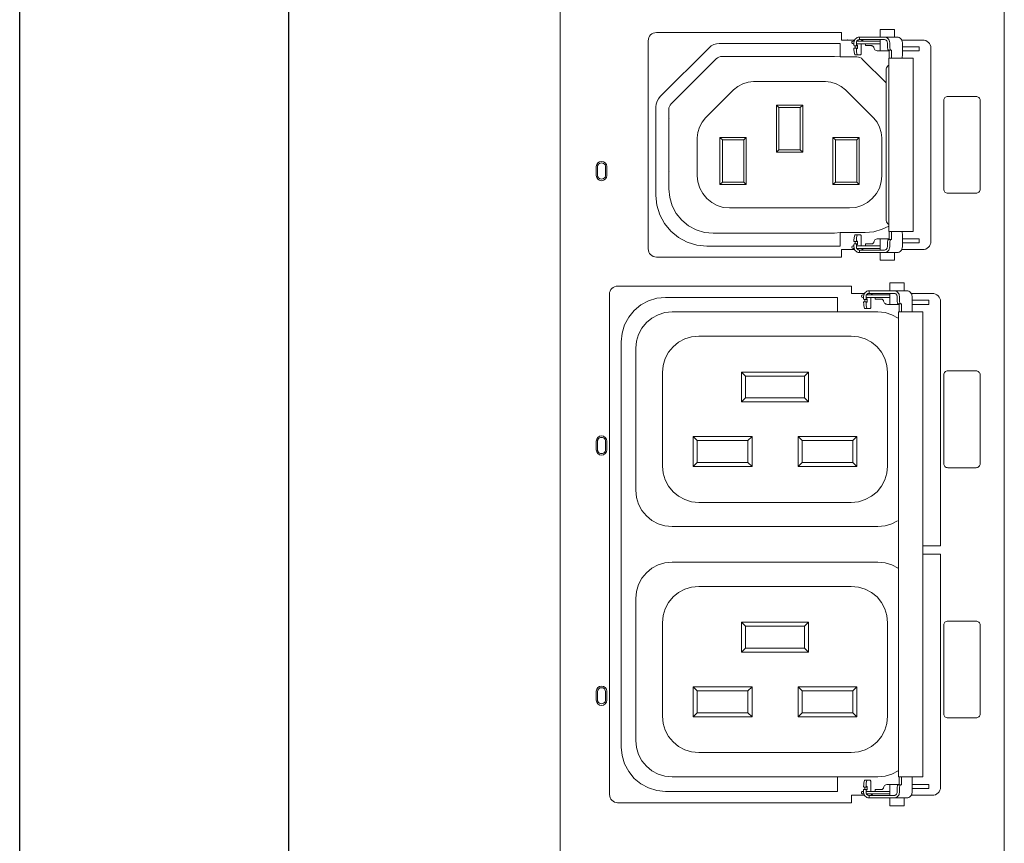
# Model space of a CAD drawing. Header units: millimetres. Extents: x 94562 to 148980, y -25377 to 3008.
# Tile 14 of 140: x 98778 to 98900, y -21930 to -21828. Entities that reach past the tile are written whole.
import ezdxf

# ---------------------------------------------------------------- set-up
doc = ezdxf.new("R2010")
doc.units = ezdxf.units.MM
doc.layers.add('tt_symbole', color=40, linetype='Continuous')

# ---------------------------------------------------------------- blocks, each defined once
blk = doc.blocks.new('IT_szafa_stojąca_42U')
for p, q in [((286.075, 1605.477), (286.075, 1801.057)), ((289.409, 1608.811), (289.409, 1797.723))]:
    blk.add_line(p, q)
blk = doc.blocks.new('PDU_(18)C13_(6)C19')
at = {"layer": 'tt_symbole', "lineweight": 5}
for p, q in [((0, 6.864), (0, 13.05297)), ((0.39369, 13.05297), (0.39369, 6.88261)), ((0.26331, 7.66513), (0.26297, 7.66472)), ((0.26371, 7.66547), (0.26331, 7.66513)), ((0.26417, 7.66573), (0.26371, 7.66547)), ((0.26467, 7.66588), (0.26417, 7.66573)), ((0.26518, 7.66592), (0.26467, 7.66588)), ((0.26524, 7.66592), (0.26518, 7.66592)), ((0.26529, 7.66592), (0.26524, 7.66592)), ((0.26535, 7.66592), (0.26529, 7.66592)), ((0.26543, 7.66592), (0.26535, 7.66592)), ((0.2655, 7.66592), (0.26543, 7.66592)), ((0.26558, 7.66592), (0.2655, 7.66592)), ((0.26567, 7.66592), (0.26558, 7.66592)), ((0.26576, 7.66592), (0.26567, 7.66592)), ((0.27776, 7.66592), (0.26576, 7.66592)), ((0.27826, 7.66592), (0.27776, 7.66592)), ((0.27888, 7.66592), (0.27826, 7.66592)), ((0.27958, 7.66592), (0.27888, 7.66592)), ((0.2804, 7.66592), (0.27958, 7.66592)), ((0.28131, 7.66592), (0.2804, 7.66592)), ((0.28228, 7.66592), (0.28131, 7.66592)), ((0.28332, 7.66592), (0.28228, 7.66592)), ((0.2844, 7.66592), (0.28332, 7.66592)), ((0.28743, 7.66592), (0.2844, 7.66592)), ((0.28793, 7.66588), (0.28743, 7.66592)), ((0.28842, 7.66573), (0.28793, 7.66588)), ((0.28886, 7.66547), (0.28842, 7.66573)), ((0.28926, 7.66513), (0.28886, 7.66547)), ((0.28958, 7.66472), (0.28926, 7.66513)), ((0.30271, 7.6656), (0.32136, 7.6656)), ((0.32276, 7.66547), (0.32136, 7.6656)), ((0.32411, 7.66506), (0.32276, 7.66547)), ((0.32536, 7.6644), (0.32411, 7.66506)), ((0.08858, 7.61541), (0.1319, 7.65873)), ((0.1319, 7.65873), (0.13386, 7.66033)), ((0.13386, 7.66033), (0.13608, 7.66152)), ((0.13608, 7.66152), (0.13849, 7.66224)), ((0.13849, 7.66224), (0.141, 7.66249)), ((0.141, 7.66249), (0.24803, 7.66249)), ((0.2604, 7.66105), (0.26071, 7.66055)), ((0.26071, 7.66055), (0.26286, 7.66055)), ((0.26257, 7.66373), (0.26253, 7.6632)), ((0.26253, 7.6632), (0.26253, 7.66105)), ((0.26253, 7.66235), (0.26483, 7.66235)), ((0.26286, 7.66055), (0.26253, 7.66105)), ((0.26253, 7.65799), (0.26286, 7.65849)), ((0.26272, 7.66424), (0.26257, 7.66373)), ((0.26297, 7.66472), (0.26272, 7.66424)), ((0.26283, 7.65849), (0.26285, 7.65849)), ((0.26286, 7.66055), (0.26285, 7.66055)), ((0.26285, 7.65849), (0.26286, 7.65849)), ((0.2835, 7.66451), (0.26286, 7.66451)), ((0.26326, 7.66092), (0.26286, 7.66055)), ((0.26286, 7.65849), (0.26326, 7.65812)), ((0.26339, 7.66092), (0.26326, 7.66092)), ((0.26326, 7.65812), (0.26339, 7.65812)), ((0.2635, 7.66072), (0.26339, 7.66092)), ((0.26339, 7.65812), (0.2635, 7.65833)), ((0.2636, 7.66033), (0.2635, 7.66072)), ((0.2635, 7.65833), (0.2636, 7.65872)), ((0.26364, 7.6598), (0.2636, 7.66033)), ((0.2636, 7.65872), (0.26364, 7.65924)), ((0.26364, 7.65924), (0.26364, 7.6598)), ((0.26483, 7.66235), (0.2835, 7.66235)), ((0.27588, 7.66059), (0.27631, 7.66055)), ((0.27631, 7.66055), (0.27672, 7.66044)), ((0.27672, 7.66044), (0.2771, 7.66023)), ((0.2771, 7.66023), (0.27743, 7.65997)), ((0.27743, 7.65997), (0.27769, 7.65963)), ((0.27769, 7.65963), (0.2779, 7.65926)), ((0.2779, 7.65926), (0.27803, 7.65885)), ((0.27803, 7.65885), (0.27822, 7.65817)), ((0.27822, 7.65817), (0.27856, 7.65755)), ((0.27856, 7.65755), (0.27901, 7.65701)), ((0.27901, 7.65701), (0.27957, 7.65655)), ((0.27957, 7.65655), (0.28019, 7.65622)), ((0.28019, 7.65622), (0.28088, 7.65601)), ((0.28982, 7.66424), (0.28958, 7.66472)), ((0.28997, 7.66373), (0.28982, 7.66424)), ((0.29001, 7.6632), (0.28997, 7.66373)), ((0.29001, 7.66026), (0.29001, 7.6632)), ((0.29004, 7.65956), (0.29001, 7.66026)), ((0.2901, 7.65888), (0.29004, 7.65956)), ((0.29021, 7.65827), (0.2901, 7.65888)), ((0.29035, 7.65773), (0.29021, 7.65827)), ((0.29051, 7.65728), (0.29035, 7.65773)), ((0.29069, 7.65695), (0.29051, 7.65728)), ((0.2909, 7.65674), (0.29069, 7.65695)), ((0.29113, 7.65667), (0.2909, 7.65674)), ((0.29319, 7.65667), (0.29113, 7.65667)), ((0.32644, 7.66351), (0.32536, 7.6644)), ((0.32735, 7.66242), (0.32644, 7.66351)), ((0.32801, 7.66119), (0.32735, 7.66242)), ((0.32842, 7.65984), (0.32801, 7.66119)), ((0.32856, 7.65845), (0.32842, 7.65984)), ((0.32856, 7.48687), (0.32856, 7.65845)), ((0.28088, 7.65601), (0.2816, 7.65594)), ((0.2816, 7.65594), (0.29175, 7.65594)), ((0.08581, 7.61123), (0.08699, 7.61345)), ((0.08699, 7.61345), (0.08858, 7.61541)), ((0.08482, 7.60631), (0.08507, 7.60881)), ((0.08482, 7.52785), (0.08482, 7.60631)), ((0.08507, 7.60881), (0.08581, 7.61123)), ((0.08568, 7.51906), (0.08482, 7.52785)), ((0.08825, 7.51062), (0.08568, 7.51906)), ((0.0924, 7.50283), (0.08825, 7.51062)), ((0.098, 7.49601), (0.0924, 7.50283)), ((0.10482, 7.49041), (0.098, 7.49601)), ((0.11261, 7.48624), (0.10482, 7.49041)), ((0.29382, 7.48865), (0.29382, 7.4958)), ((0.303, 7.49548), (0.30289, 7.4958)), ((0.30314, 7.49494), (0.303, 7.49548)), ((0.30325, 7.49433), (0.30314, 7.49494)), ((0.30331, 7.49365), (0.30325, 7.49433)), ((0.30333, 7.49295), (0.30331, 7.49365)), ((0.30333, 7.48212), (0.30333, 7.49295)), ((0.12106, 7.48369), (0.11261, 7.48624)), ((0.12986, 7.48283), (0.12106, 7.48369)), ((0.24803, 7.48283), (0.12986, 7.48283)), ((0.2604, 7.48731), (0.2607, 7.48683)), ((0.26072, 7.48477), (0.2604, 7.48427)), ((0.2607, 7.48683), (0.26286, 7.48683)), ((0.26286, 7.48477), (0.26072, 7.48477)), ((0.26287, 7.48683), (0.26253, 7.48731)), ((0.26253, 7.48427), (0.26286, 7.48477)), ((0.26253, 7.48427), (0.26253, 7.48212)), ((0.26253, 7.48212), (0.26257, 7.48158)), ((0.26257, 7.48158), (0.26272, 7.48106)), ((0.26285, 7.48683), (0.26283, 7.48683)), ((0.26286, 7.48683), (0.26285, 7.48683)), ((0.26287, 7.48683), (0.26286, 7.48683)), ((0.26286, 7.48477), (0.26289, 7.48474)), ((0.26326, 7.48719), (0.26287, 7.48683)), ((0.26289, 7.48474), (0.26326, 7.4844)), ((0.26339, 7.4872), (0.26326, 7.48719)), ((0.26326, 7.4844), (0.26339, 7.48438)), ((0.2635, 7.48699), (0.26339, 7.4872)), ((0.26339, 7.48438), (0.2635, 7.48459)), ((0.2636, 7.48659), (0.2635, 7.48699)), ((0.2635, 7.48459), (0.2636, 7.48499)), ((0.26364, 7.48608), (0.2636, 7.48659)), ((0.2636, 7.48499), (0.26364, 7.48551)), ((0.26364, 7.48551), (0.26364, 7.48608)), ((0.27588, 7.48472), (0.27631, 7.48476)), ((0.27631, 7.48476), (0.27672, 7.48488)), ((0.27672, 7.48488), (0.2771, 7.48509)), ((0.2771, 7.48509), (0.27743, 7.48535)), ((0.27743, 7.48535), (0.27769, 7.48569)), ((0.27769, 7.48569), (0.2779, 7.48606)), ((0.2779, 7.48606), (0.27803, 7.48647)), ((0.27803, 7.48647), (0.27822, 7.48715)), ((0.27822, 7.48715), (0.27856, 7.48777)), ((0.27856, 7.48777), (0.27901, 7.48831)), ((0.27901, 7.48831), (0.27957, 7.48876)), ((0.27957, 7.48876), (0.28019, 7.48909)), ((0.28019, 7.48909), (0.28088, 7.4893)), ((0.28088, 7.4893), (0.2816, 7.48937)), ((0.2816, 7.48937), (0.29175, 7.48937)), ((0.28982, 7.48106), (0.28997, 7.48158)), ((0.28997, 7.48158), (0.29001, 7.48212)), ((0.29001, 7.48506), (0.29004, 7.48576)), ((0.29001, 7.48212), (0.29001, 7.48506)), ((0.29004, 7.48576), (0.2901, 7.48642)), ((0.2901, 7.48642), (0.29021, 7.48705)), ((0.29021, 7.48705), (0.29035, 7.48759)), ((0.29035, 7.48759), (0.29051, 7.48803)), ((0.29051, 7.48803), (0.29069, 7.48837)), ((0.29069, 7.48837), (0.2909, 7.48858)), ((0.2909, 7.48858), (0.29113, 7.48865)), ((0.29113, 7.48865), (0.29319, 7.48865)), ((0.29319, 7.48865), (0.29382, 7.48865)), ((0.30324, 7.48116), (0.30333, 7.48212)), ((0.32536, 7.48091), (0.32644, 7.4818)), ((0.32644, 7.4818), (0.32735, 7.4829)), ((0.32735, 7.4829), (0.32801, 7.48413)), ((0.32801, 7.48413), (0.32842, 7.48547)), ((0.32842, 7.48547), (0.32856, 7.48687)), ((0.24949, 7.47316), (0.08521, 7.47316)), ((0.26101, 7.47972), (0.24949, 7.47972)), ((0.24949, 7.47972), (0.24949, 7.47316)), ((0.26272, 7.48106), (0.26297, 7.4806)), ((0.26286, 7.48081), (0.26421, 7.48081)), ((0.26297, 7.4806), (0.26331, 7.48019)), ((0.26331, 7.48019), (0.26371, 7.47984)), ((0.26371, 7.47984), (0.26417, 7.47959)), ((0.26417, 7.47959), (0.26467, 7.47944)), ((0.26421, 7.48081), (0.26483, 7.48081)), ((0.26467, 7.47944), (0.26518, 7.47938)), ((0.26483, 7.48081), (0.2835, 7.48081)), ((0.26518, 7.47938), (0.26524, 7.47938)), ((0.26518, 7.47938), (0.26518, 7.4772)), ((0.26518, 7.4772), (0.27776, 7.4772)), ((0.26524, 7.47938), (0.26529, 7.47938)), ((0.26529, 7.47938), (0.26535, 7.47938)), ((0.26535, 7.47938), (0.26543, 7.47938)), ((0.26543, 7.47938), (0.2655, 7.47938)), ((0.2655, 7.47938), (0.26558, 7.47938)), ((0.26558, 7.47938), (0.26567, 7.47938)), ((0.26567, 7.47938), (0.26576, 7.47938)), ((0.26576, 7.47938), (0.27776, 7.47938)), ((0.27776, 7.47938), (0.27826, 7.47938)), ((0.27776, 7.4772), (0.27826, 7.4772)), ((0.27826, 7.47938), (0.27888, 7.47938)), ((0.27826, 7.4772), (0.27888, 7.4772)), ((0.27888, 7.47938), (0.27958, 7.47938)), ((0.27888, 7.4772), (0.27958, 7.4772)), ((0.27958, 7.47938), (0.2804, 7.47938)), ((0.27958, 7.4772), (0.2804, 7.4772)), ((0.2804, 7.47938), (0.28131, 7.47938)), ((0.2804, 7.4772), (0.28131, 7.4772)), ((0.28131, 7.47938), (0.28228, 7.47938)), ((0.28131, 7.4772), (0.28228, 7.4772)), ((0.28228, 7.47938), (0.28332, 7.47938)), ((0.28228, 7.4772), (0.28332, 7.4772)), ((0.28332, 7.47938), (0.2844, 7.47938)), ((0.28332, 7.4772), (0.2844, 7.4772)), ((0.2844, 7.47938), (0.28743, 7.47938)), ((0.2844, 7.4772), (0.28743, 7.4772)), ((0.28743, 7.47938), (0.28793, 7.47944)), ((0.28743, 7.4772), (0.29867, 7.4772)), ((0.28793, 7.47944), (0.28842, 7.47959)), ((0.28842, 7.47959), (0.28886, 7.47984)), ((0.28886, 7.47984), (0.28926, 7.48019)), ((0.28926, 7.48019), (0.28958, 7.4806)), ((0.28958, 7.4806), (0.28982, 7.48106)), ((0.29867, 7.4772), (0.29957, 7.4773)), ((0.29957, 7.4773), (0.30044, 7.47758)), ((0.30044, 7.47758), (0.30125, 7.47803)), ((0.30125, 7.47803), (0.30196, 7.47865)), ((0.30196, 7.47865), (0.30254, 7.47938)), ((0.30254, 7.47938), (0.30297, 7.48023)), ((0.30297, 7.48023), (0.30324, 7.48116)), ((0.32136, 7.47972), (0.32276, 7.47984)), ((0.32276, 7.47984), (0.32411, 7.48026)), ((0.32411, 7.48026), (0.32536, 7.48091)), ((0.27117, 7.43876), (0.27111, 7.43823)), ((0.27111, 7.43823), (0.27111, 7.43608)), ((0.27132, 7.43927), (0.27117, 7.43876)), ((0.27156, 7.43974), (0.27132, 7.43927)), ((0.29208, 7.43952), (0.27144, 7.43952)), ((0.27189, 7.44016), (0.27156, 7.43974)), ((0.27229, 7.44049), (0.27189, 7.44016)), ((0.27275, 7.44074), (0.27229, 7.44049)), ((0.27325, 7.4409), (0.27275, 7.44074)), ((0.27376, 7.44095), (0.27325, 7.4409)), ((0.31121, 7.44084), (0.31404, 7.44084)), ((0.31404, 7.44084), (0.32994, 7.44084)), ((0.06554, 7.42583), (0.0715, 7.43072)), ((0.0715, 7.43072), (0.07831, 7.43435)), ((0.07831, 7.43435), (0.08568, 7.43658)), ((0.08568, 7.43658), (0.09336, 7.43734)), ((0.09336, 7.43734), (0.24588, 7.43734)), ((0.27139, 7.43562), (0.27111, 7.43608)), ((0.27111, 7.43302), (0.27139, 7.43348)), ((0.2714, 7.4356), (0.27139, 7.43562)), ((0.27139, 7.43348), (0.2714, 7.43349)), ((0.27142, 7.43559), (0.2714, 7.4356)), ((0.2714, 7.43349), (0.27142, 7.43351)), ((0.27142, 7.43558), (0.27142, 7.43559)), ((0.27143, 7.43558), (0.27142, 7.43558)), ((0.27142, 7.43351), (0.27143, 7.43352)), ((0.27144, 7.43558), (0.27143, 7.43558)), ((0.27143, 7.43352), (0.27144, 7.43352)), ((0.27146, 7.43558), (0.27144, 7.43558)), ((0.27144, 7.43352), (0.27146, 7.43352)), ((0.27147, 7.43558), (0.27146, 7.43558)), ((0.27146, 7.43352), (0.27147, 7.43351)), ((0.27149, 7.43559), (0.27147, 7.43558)), ((0.27147, 7.43351), (0.27149, 7.43351)), ((0.27185, 7.43595), (0.27149, 7.43559)), ((0.27149, 7.43351), (0.27185, 7.43315)), ((0.27197, 7.43595), (0.27185, 7.43595)), ((0.27185, 7.43315), (0.27197, 7.43315)), ((0.2721, 7.43574), (0.27197, 7.43595)), ((0.27197, 7.43315), (0.2721, 7.43335)), ((0.27218, 7.43535), (0.2721, 7.43574)), ((0.2721, 7.43335), (0.27218, 7.43374)), ((0.27224, 7.43483), (0.27218, 7.43535)), ((0.27218, 7.43374), (0.27224, 7.43427)), ((0.27224, 7.43427), (0.27224, 7.43483)), ((0.2849, 7.4358), (0.28447, 7.43584)), ((0.28531, 7.43567), (0.2849, 7.4358)), ((0.28569, 7.43547), (0.28531, 7.43567)), ((0.28601, 7.4352), (0.28569, 7.43547)), ((0.28629, 7.43487), (0.28601, 7.4352)), ((0.28649, 7.43449), (0.28629, 7.43487)), ((0.28661, 7.43409), (0.28649, 7.43449)), ((0.28682, 7.43341), (0.28661, 7.43409)), ((0.28715, 7.43278), (0.28682, 7.43341)), ((0.2876, 7.43224), (0.28715, 7.43278)), ((0.28815, 7.4318), (0.2876, 7.43224)), ((0.28878, 7.43145), (0.28815, 7.4318)), ((0.28947, 7.43126), (0.28878, 7.43145)), ((0.29018, 7.43119), (0.28947, 7.43126)), ((0.30033, 7.43119), (0.29018, 7.43119)), ((0.33714, 7.2169), (0.33714, 7.43369)), ((0.06067, 7.41987), (0.06554, 7.42583)), ((0.05479, 7.4057), (0.05703, 7.41308)), ((0.05703, 7.41308), (0.06067, 7.41987)), ((0.05404, 7.39802), (0.05479, 7.4057)), ((0.05404, 7.03865), (0.05404, 7.39802)), ((0.33714, 7.20974), (0.33714, 7.00298)), ((0.05479, 7.03097), (0.05404, 7.03865)), ((0.05703, 7.02359), (0.05479, 7.03097)), ((0.06067, 7.0168), (0.05703, 7.02359)), ((0.06554, 7.01084), (0.06067, 7.0168)), ((0.0715, 7.00595), (0.06554, 7.01084)), ((0.31192, 7.01212), (0.31192, 6.99844)), ((0.07831, 7.00231), (0.0715, 7.00595)), ((0.08568, 7.00008), (0.07831, 7.00231)), ((0.26899, 7.00365), (0.26926, 7.00319)), ((0.26926, 7.00319), (0.26928, 7.00317)), ((0.26928, 7.00317), (0.26929, 7.00316)), ((0.26929, 7.00316), (0.26931, 7.00315)), ((0.26931, 7.00315), (0.26932, 7.00315)), ((0.26932, 7.00315), (0.27144, 7.00315)), ((0.27139, 7.00319), (0.27111, 7.00365)), ((0.2714, 7.00317), (0.27139, 7.00319)), ((0.27142, 7.00316), (0.2714, 7.00317)), ((0.27143, 7.00315), (0.27142, 7.00316)), ((0.27144, 7.00315), (0.27143, 7.00315)), ((0.27146, 7.00315), (0.27144, 7.00315)), ((0.27147, 7.00316), (0.27146, 7.00315)), ((0.27149, 7.00316), (0.27147, 7.00316)), ((0.27185, 7.00352), (0.27149, 7.00316)), ((0.27197, 7.00352), (0.27185, 7.00352)), ((0.2721, 7.00331), (0.27197, 7.00352)), ((0.27218, 7.00292), (0.2721, 7.00331)), ((0.2721, 7.00092), (0.27218, 7.00131)), ((0.27224, 7.0024), (0.27218, 7.00292)), ((0.27218, 7.00131), (0.27224, 7.00184)), ((0.27224, 7.00184), (0.27224, 7.0024)), ((0.28569, 7.0012), (0.28601, 7.00147)), ((0.28601, 7.00147), (0.28629, 7.0018)), ((0.28629, 7.0018), (0.28649, 7.00217)), ((0.28649, 7.00217), (0.28661, 7.00258)), ((0.28661, 7.00258), (0.28682, 7.00326)), ((0.28682, 7.00326), (0.28715, 7.00388)), ((0.28715, 7.00388), (0.2876, 7.00442)), ((0.2876, 7.00442), (0.28815, 7.00487)), ((0.28815, 7.00487), (0.28878, 7.00522)), ((0.28878, 7.00522), (0.28947, 7.00541)), ((0.28947, 7.00541), (0.29018, 7.00548)), ((0.29018, 7.00548), (0.30033, 7.00548)), ((0.29208, 7.00548), (0.29208, 6.99572)), ((0.33701, 7.00158), (0.3366, 7.00024)), ((0.33714, 7.00298), (0.33701, 7.00158)), ((0.09336, 6.99933), (0.08568, 7.00008)), ((0.24588, 6.99933), (0.09336, 6.99933)), ((0.26972, 6.99583), (0.25808, 6.99583)), ((0.25808, 6.99583), (0.25808, 6.98927)), ((0.26899, 6.99844), (0.26899, 7.00059)), ((0.26908, 6.99748), (0.26899, 6.99844)), ((0.26935, 6.99656), (0.26908, 6.99748)), ((0.26979, 6.99572), (0.26935, 6.99656)), ((0.27039, 6.99497), (0.26979, 6.99572)), ((0.27111, 6.99435), (0.27039, 6.99497)), ((0.27111, 7.00059), (0.27139, 7.00105)), ((0.29208, 6.99928), (0.27111, 6.99928)), ((0.27194, 6.99391), (0.27111, 6.99435)), ((0.27139, 7.00105), (0.2714, 7.00106)), ((0.2714, 7.00106), (0.27142, 7.00108)), ((0.27142, 7.00108), (0.27142, 7.00109)), ((0.27142, 7.00109), (0.27143, 7.00109)), ((0.27143, 7.00109), (0.27144, 7.00109)), ((0.27144, 7.00109), (0.27146, 7.00109)), ((0.27144, 6.99715), (0.29208, 6.99715)), ((0.27146, 7.00109), (0.27147, 7.00109)), ((0.27147, 7.00109), (0.27149, 7.00108)), ((0.27149, 7.00108), (0.27185, 7.00072)), ((0.27185, 7.00072), (0.27197, 7.00072)), ((0.27283, 6.99362), (0.27194, 6.99391)), ((0.27197, 7.00072), (0.2721, 7.00092)), ((0.27376, 6.99353), (0.27283, 6.99362)), ((0.27382, 6.99353), (0.27376, 6.99353)), ((0.27388, 6.99353), (0.27382, 6.99353)), ((0.27394, 6.99353), (0.27388, 6.99353)), ((0.27401, 6.99353), (0.27394, 6.99353)), ((0.2741, 6.99353), (0.27401, 6.99353)), ((0.27418, 6.99353), (0.2741, 6.99353)), ((0.27426, 6.99353), (0.27418, 6.99353)), ((0.27436, 6.99353), (0.27426, 6.99353)), ((0.28636, 6.99353), (0.27436, 6.99353)), ((0.28447, 7.00083), (0.2849, 7.00087)), ((0.2849, 7.00087), (0.28531, 7.00099)), ((0.28531, 7.00099), (0.28569, 7.0012)), ((0.28686, 6.99353), (0.28636, 6.99353)), ((0.28746, 6.99353), (0.28686, 6.99353)), ((0.28818, 6.99353), (0.28746, 6.99353)), ((0.28899, 6.99353), (0.28818, 6.99353)), ((0.28989, 6.99353), (0.28899, 6.99353)), ((0.29086, 6.99353), (0.28989, 6.99353)), ((0.2919, 6.99353), (0.29086, 6.99353)), ((0.293, 6.99353), (0.2919, 6.99353)), ((0.29601, 6.99353), (0.293, 6.99353)), ((0.30725, 6.99353), (0.29601, 6.99353)), ((0.30817, 6.99362), (0.30725, 6.99353)), ((0.30904, 6.99391), (0.30817, 6.99362)), ((0.30985, 6.99435), (0.30904, 6.99391)), ((0.31056, 6.99497), (0.30985, 6.99435)), ((0.31114, 6.99572), (0.31056, 6.99497)), ((0.31157, 6.99656), (0.31114, 6.99572)), ((0.31183, 6.99748), (0.31157, 6.99656)), ((0.31192, 6.99844), (0.31183, 6.99748)), ((0.33135, 6.99597), (0.32994, 6.99583)), ((0.33271, 6.99637), (0.33135, 6.99597)), ((0.33394, 6.99702), (0.33271, 6.99637)), ((0.33504, 6.99792), (0.33394, 6.99702)), ((0.33593, 6.99901), (0.33504, 6.99792)), ((0.3366, 7.00024), (0.33593, 6.99901)), ((0.25808, 6.98927), (0.05086, 6.98927))]:
    blk.add_line(p, q, dxfattribs=at)
for points in [[(0.29638, 7.66812), (0.29638, 7.67502), (0.29589, 7.67502), (0.29449, 7.67502), (0.2924, 7.67502), (0.28993, 7.67502), (0.28747, 7.67502), (0.28538, 7.67502), (0.28399, 7.67502), (0.2835, 7.67502), (0.2835, 7.66812)], [(0.25481, 7.66567), (0.25492, 7.66562), (0.25494, 7.6656)], [(0.26518, 7.66812), (0.26425, 7.66802), (0.26335, 7.66774), (0.26253, 7.66728), (0.26179, 7.66667), (0.26121, 7.66594), (0.26076, 7.66508), (0.26049, 7.66416), (0.2604, 7.6632), (0.2604, 7.66105)], [(0.28743, 7.66812), (0.2844, 7.66812), (0.28332, 7.66812), (0.28228, 7.66812), (0.28131, 7.66812), (0.2804, 7.66812), (0.27958, 7.66812), (0.27888, 7.66812), (0.27826, 7.66812), (0.27776, 7.66812), (0.26576, 7.66812), (0.26567, 7.66812), (0.26558, 7.66812), (0.2655, 7.66812), (0.26543, 7.66812), (0.26535, 7.66812), (0.26529, 7.66812), (0.26524, 7.66812), (0.26518, 7.66812), (0.26518, 7.66592)], [(0.26703, 7.66451), (0.26715, 7.66472), (0.26749, 7.66513), (0.26789, 7.66547), (0.26835, 7.66573), (0.26885, 7.66588), (0.26936, 7.66592)], [(0.2835, 7.66592), (0.2835, 7.65594)], [(0.29382, 7.64952), (0.29382, 7.65667), (0.29319, 7.65667), (0.29299, 7.65674), (0.29278, 7.65695), (0.29258, 7.65728), (0.29242, 7.65773), (0.29228, 7.65827), (0.29218, 7.65888), (0.29211, 7.65956), (0.2921, 7.66026), (0.2921, 7.6632), (0.292, 7.66416), (0.29174, 7.66508), (0.29131, 7.66594), (0.29072, 7.66667), (0.29001, 7.66728), (0.28921, 7.66774), (0.28833, 7.66802), (0.28743, 7.66812), (0.29867, 7.66812), (0.29957, 7.66802), (0.30044, 7.66774), (0.30125, 7.66728), (0.30196, 7.66667), (0.30254, 7.66594), (0.30297, 7.66508), (0.30324, 7.66416), (0.30333, 7.6632), (0.30333, 7.65237), (0.30331, 7.65166), (0.30325, 7.65099), (0.30314, 7.65038), (0.303, 7.64984), (0.30289, 7.64952)], [(0.24803, 7.65056), (0.24803, 7.66249)], [(0.26059, 7.66451), (0.26018, 7.66451), (0.25976, 7.66451), (0.25963, 7.66451), (0.25921, 7.66442), (0.25886, 7.66419), (0.25864, 7.66384), (0.25856, 7.66342), (0.25864, 7.66302), (0.25886, 7.66267), (0.25921, 7.66244), (0.25963, 7.66235), (0.25976, 7.66235), (0.26018, 7.66235), (0.2604, 7.66235)], [(0.26286, 7.65849), (0.26071, 7.65849), (0.2604, 7.65799), (0.2604, 7.65773), (0.26042, 7.65669), (0.26049, 7.65567), (0.2606, 7.65476), (0.26075, 7.65394), (0.26093, 7.65327), (0.26114, 7.65277), (0.26136, 7.65247), (0.2616, 7.65237), (0.26374, 7.65237), (0.2635, 7.65247), (0.26326, 7.65277), (0.26306, 7.65327), (0.26288, 7.65394), (0.26272, 7.65476), (0.26261, 7.65567), (0.26254, 7.65669), (0.26253, 7.65773), (0.26253, 7.65799)], [(0.26143, 7.65849), (0.26147, 7.65872), (0.26151, 7.65924), (0.26151, 7.6598), (0.26147, 7.66033), (0.26143, 7.66055)], [(0.26374, 7.65237), (0.26631, 7.65237), (0.26639, 7.6524), (0.26646, 7.65251), (0.26653, 7.65266), (0.2666, 7.65288), (0.26664, 7.65316), (0.26668, 7.65346), (0.26669, 7.6538), (0.26671, 7.65416), (0.26671, 7.66235)], [(0.27588, 7.66059), (0.27051, 7.66059), (0.27051, 7.66235)], [(0.29175, 7.64952), (0.29175, 7.65667)], [(0.30333, 7.65952), (0.30544, 7.65952), (0.31824, 7.65952), (0.31824, 7.65594), (0.30333, 7.65594)], [(0.28897, 7.62753), (0.26806, 7.64846), (0.26697, 7.64935), (0.26574, 7.65001), (0.26439, 7.65042), (0.26299, 7.65056), (0.24803, 7.65056), (0.2431, 7.65095), (0.24263, 7.65097), (0.24167, 7.65099), (0.24029, 7.65101), (0.2385, 7.65102), (0.23639, 7.65102), (0.23403, 7.65103), (0.23147, 7.65103), (0.22883, 7.65105), (0.14339, 7.65105), (0.14199, 7.65091), (0.14064, 7.65049), (0.1394, 7.64984), (0.13832, 7.64895), (0.09836, 7.60899), (0.09747, 7.60791), (0.09682, 7.60667), (0.0964, 7.60533), (0.09626, 7.60392), (0.09626, 7.53365), (0.09703, 7.52597), (0.09926, 7.51858), (0.1029, 7.51177), (0.10781, 7.5058), (0.11376, 7.50091), (0.12057, 7.49727), (0.12796, 7.49503), (0.13564, 7.49427), (0.22883, 7.49427), (0.23147, 7.49427), (0.23403, 7.49428), (0.23639, 7.49428), (0.2385, 7.4943), (0.24029, 7.49431), (0.24167, 7.49433), (0.24263, 7.49434), (0.2431, 7.49437), (0.24803, 7.49476), (0.27044, 7.49476), (0.27814, 7.49552), (0.28551, 7.49776), (0.29117, 7.50065)], [(0.29117, 7.64324), (0.29051, 7.64267), (0.28986, 7.64185), (0.28938, 7.64092), (0.28908, 7.63992), (0.28897, 7.63887), (0.28897, 7.50645), (0.28908, 7.5054), (0.28938, 7.5044), (0.28986, 7.50347), (0.29051, 7.50265), (0.29117, 7.50208)], [(0.19165, 7.56603), (0.19165, 7.60791)], [(0.19381, 7.60577), (0.19381, 7.56819)], [(0.21278, 7.56819), (0.21278, 7.60577)], [(0.21492, 7.60791), (0.21492, 7.56603)], [(0.09699, 7.59628), (0.0969, 7.59628)], [(0.14154, 7.53741), (0.14154, 7.57928)], [(0.16481, 7.57928), (0.16481, 7.53741), (0.16267, 7.53955), (0.16267, 7.57713)], [(0.24176, 7.53741), (0.24176, 7.57928), (0.24392, 7.57713), (0.24392, 7.53955)], [(0.24176, 7.57928), (0.26503, 7.57928)], [(0.26288, 7.53955), (0.26288, 7.57713), (0.26503, 7.57928), (0.26503, 7.53741)], [(0.14369, 7.57713), (0.14369, 7.53955)], [(0.26288, 7.57713), (0.24392, 7.57713)], [(0.09699, 7.54903), (0.0969, 7.54903)], [(0.16481, 7.53741), (0.14154, 7.53741), (0.14369, 7.53955), (0.16267, 7.53955)], [(0.24803, 7.48283), (0.24803, 7.49476)], [(0.2604, 7.48731), (0.2604, 7.48758), (0.26042, 7.48863), (0.26049, 7.48963), (0.2606, 7.49056), (0.26075, 7.49138), (0.26093, 7.49205), (0.26114, 7.49255), (0.26136, 7.49285), (0.2616, 7.49295), (0.26374, 7.49295), (0.2635, 7.49285), (0.26326, 7.49255), (0.26306, 7.49205), (0.26288, 7.49138), (0.26272, 7.49056), (0.26261, 7.48963), (0.26254, 7.48863), (0.26253, 7.48758), (0.26253, 7.48731)], [(0.26671, 7.48297), (0.26671, 7.49116), (0.26669, 7.49151), (0.26668, 7.49184), (0.26664, 7.49216), (0.2666, 7.49242), (0.26653, 7.49265), (0.26646, 7.49281), (0.26639, 7.49292), (0.26631, 7.49295), (0.26374, 7.49295)], [(0.29175, 7.48865), (0.29175, 7.4958)], [(0.2604, 7.48297), (0.26018, 7.48297), (0.25976, 7.48297), (0.25963, 7.48297), (0.25921, 7.48288), (0.25886, 7.48265), (0.25864, 7.4823), (0.25856, 7.48188), (0.25864, 7.48148), (0.25886, 7.48113), (0.25921, 7.4809), (0.25963, 7.48081), (0.25976, 7.48081), (0.26018, 7.48081), (0.26059, 7.48081)], [(0.2604, 7.48427), (0.2604, 7.48212), (0.26049, 7.48116), (0.26076, 7.48023), (0.26121, 7.47938), (0.26179, 7.47865), (0.26253, 7.47803), (0.26335, 7.47758), (0.26425, 7.4773), (0.26518, 7.4772)], [(0.26143, 7.48683), (0.26147, 7.48659), (0.26151, 7.48608), (0.26151, 7.48551), (0.26147, 7.48499), (0.26143, 7.48477)], [(0.2835, 7.48297), (0.26253, 7.48297)], [(0.27588, 7.48472), (0.27051, 7.48472), (0.27051, 7.48297)], [(0.2835, 7.48937), (0.2835, 7.47938)], [(0.29319, 7.48865), (0.29299, 7.48858), (0.29278, 7.48837), (0.29258, 7.48803), (0.29242, 7.48759), (0.29228, 7.48705), (0.29218, 7.48642), (0.29211, 7.48576), (0.2921, 7.48506), (0.2921, 7.48212), (0.292, 7.48116), (0.29174, 7.48023), (0.29131, 7.47938), (0.29072, 7.47865), (0.29001, 7.47803), (0.28921, 7.47758), (0.28833, 7.4773), (0.28743, 7.4772)], [(0.30333, 7.4858), (0.30544, 7.4858), (0.31824, 7.4858), (0.31824, 7.48937), (0.30333, 7.48937)], [(0.26936, 7.47938), (0.26885, 7.47944), (0.26835, 7.47959), (0.26789, 7.47984), (0.26749, 7.48019), (0.26715, 7.4806), (0.26703, 7.48081)], [(0.2835, 7.4772), (0.2835, 7.4703), (0.28399, 7.4703), (0.28538, 7.4703), (0.28747, 7.4703), (0.28993, 7.4703), (0.2924, 7.4703), (0.29449, 7.4703), (0.29589, 7.4703), (0.29638, 7.4703), (0.29638, 7.4772)], [(0.30274, 7.47972), (0.32136, 7.47972)], [(0.30497, 7.44313), (0.30497, 7.45026), (0.30447, 7.45026), (0.30308, 7.45026), (0.30099, 7.45026), (0.29853, 7.45026), (0.29606, 7.45026), (0.29397, 7.45026), (0.29257, 7.45026), (0.29208, 7.45026), (0.29208, 7.44313)], [(0.26267, 7.44095), (0.26274, 7.44095)], [(0.26915, 7.43952), (0.26876, 7.43952), (0.26836, 7.43952), (0.26821, 7.43952), (0.26781, 7.43945), (0.26746, 7.43922), (0.26722, 7.43887), (0.26714, 7.43845), (0.26722, 7.43803), (0.26746, 7.43769), (0.26781, 7.43747), (0.26821, 7.43738), (0.26836, 7.43738), (0.26876, 7.43738), (0.26899, 7.43738)], [(0.29601, 7.44313), (0.293, 7.44313), (0.2919, 7.44313), (0.29086, 7.44313), (0.28989, 7.44313), (0.28899, 7.44313), (0.28818, 7.44313), (0.28746, 7.44313), (0.28686, 7.44313), (0.28636, 7.44313), (0.27436, 7.44313), (0.27426, 7.44313), (0.27418, 7.44313), (0.2741, 7.44313), (0.27401, 7.44313), (0.27394, 7.44313), (0.27388, 7.44313), (0.27382, 7.44313), (0.27376, 7.44313), (0.27283, 7.44305), (0.27194, 7.44276), (0.27111, 7.44231), (0.27039, 7.4417), (0.26979, 7.44095), (0.26935, 7.4401), (0.26908, 7.43919), (0.26899, 7.43823), (0.26899, 7.43608), (0.26929, 7.43558), (0.26929, 7.43558), (0.27144, 7.43558)], [(0.31192, 7.42455), (0.31192, 7.43823), (0.31183, 7.43919), (0.31157, 7.4401), (0.31114, 7.44095), (0.31056, 7.4417), (0.30985, 7.44231), (0.30904, 7.44276), (0.30817, 7.44305), (0.30725, 7.44313), (0.29601, 7.44313), (0.29693, 7.44305), (0.29781, 7.44276), (0.29861, 7.44231), (0.29932, 7.4417), (0.2999, 7.44095), (0.30033, 7.4401), (0.3006, 7.43919), (0.30068, 7.43823), (0.30068, 7.43528), (0.30071, 7.43458), (0.30076, 7.43391), (0.30088, 7.43328), (0.301, 7.43274), (0.30118, 7.4323), (0.30136, 7.43198), (0.30157, 7.43177), (0.30179, 7.4317), (0.29971, 7.4317), (0.2995, 7.43177), (0.29929, 7.43198), (0.2991, 7.4323), (0.29893, 7.43274), (0.29879, 7.43328), (0.29869, 7.43391), (0.29863, 7.43458), (0.29861, 7.43528), (0.29861, 7.43823), (0.29856, 7.43876), (0.29842, 7.43927), (0.29817, 7.43974), (0.29785, 7.44016), (0.29746, 7.44049), (0.29701, 7.44074), (0.29653, 7.4409), (0.29601, 7.44095), (0.293, 7.44095), (0.2919, 7.44095), (0.29086, 7.44095), (0.28989, 7.44095), (0.28899, 7.44095), (0.28818, 7.44095), (0.28746, 7.44095), (0.28686, 7.44095), (0.28636, 7.44095), (0.27436, 7.44095), (0.27426, 7.44095), (0.27418, 7.44095), (0.2741, 7.44095), (0.27401, 7.44095), (0.27394, 7.44095), (0.27388, 7.44095), (0.27382, 7.44095), (0.27376, 7.44095), (0.27376, 7.44313)], [(0.27561, 7.43952), (0.27575, 7.43974), (0.27607, 7.44016), (0.27649, 7.44049), (0.27694, 7.44074), (0.27743, 7.4409), (0.27796, 7.44095)], [(0.29208, 7.44095), (0.29208, 7.43119)], [(0.24588, 7.42445), (0.24588, 7.43734)], [(0.27144, 7.43352), (0.26929, 7.43352), (0.26929, 7.43352), (0.26899, 7.43302), (0.26899, 7.43276), (0.26901, 7.43172), (0.26908, 7.4307), (0.26919, 7.42977), (0.26933, 7.42897), (0.26953, 7.4283), (0.26974, 7.4278), (0.26996, 7.42749), (0.27019, 7.42738), (0.27232, 7.42738), (0.27208, 7.42749), (0.27186, 7.4278), (0.27165, 7.4283), (0.27147, 7.42897), (0.27132, 7.42977), (0.27121, 7.4307), (0.27114, 7.43172), (0.27111, 7.43276), (0.27111, 7.43302)], [(0.27001, 7.43352), (0.27006, 7.43374), (0.27011, 7.43427), (0.27011, 7.43483), (0.27006, 7.43535), (0.27001, 7.43558)], [(0.27111, 7.43738), (0.29208, 7.43738)], [(0.27232, 7.42738), (0.27489, 7.42738), (0.27497, 7.42742), (0.27506, 7.42752), (0.27513, 7.42769), (0.27518, 7.42791), (0.27524, 7.42819), (0.27526, 7.42849), (0.27529, 7.42883), (0.27531, 7.42917), (0.27531, 7.43738)], [(0.28447, 7.43584), (0.2791, 7.43584), (0.2791, 7.43738)], [(0.30033, 7.42455), (0.30033, 7.4317)], [(0.30242, 7.42455), (0.30242, 7.4317), (0.30179, 7.4317)], [(0.31192, 7.43476), (0.32682, 7.43476), (0.32682, 7.43119), (0.31192, 7.43119)], [(0.29976, 7.4189), (0.29957, 7.41902), (0.294, 7.42201), (0.28796, 7.42384), (0.28167, 7.42445), (0.09914, 7.42445), (0.09285, 7.42384), (0.08681, 7.42201), (0.08124, 7.41902), (0.07636, 7.41502), (0.07235, 7.41013), (0.06938, 7.40456), (0.06754, 7.39852), (0.06692, 7.39224), (0.06692, 7.26633), (0.06754, 7.26005), (0.06938, 7.25401), (0.07235, 7.24844), (0.07636, 7.24355), (0.08124, 7.23955), (0.08681, 7.23656), (0.09285, 7.23474), (0.09914, 7.23412), (0.28167, 7.23412), (0.28796, 7.23474), (0.294, 7.23656), (0.29899, 7.23916)], [(0.21653, 7.36758), (0.16428, 7.36758), (0.16069, 7.37116), (0.22011, 7.37116)], [(0.22011, 7.34467), (0.16069, 7.34467), (0.16069, 7.37116)], [(0.16428, 7.36758), (0.16428, 7.34826)], [(0.06663, 7.35541), (0.0666, 7.35541)], [(0.16069, 7.34467), (0.16428, 7.34826), (0.21653, 7.34826)], [(0.17, 7.28741), (0.11775, 7.28741), (0.11775, 7.3139), (0.17, 7.3139)], [(0.16642, 7.31031), (0.12132, 7.31031), (0.11775, 7.3139)], [(0.12132, 7.31031), (0.12132, 7.29099)], [(0.21081, 7.3139), (0.21439, 7.31031), (0.21439, 7.29099)], [(0.25949, 7.31031), (0.21439, 7.31031)], [(0.26306, 7.28741), (0.25949, 7.29099), (0.25949, 7.31031), (0.26306, 7.3139)], [(0.06663, 7.30316), (0.0666, 7.30316)], [(0.11775, 7.28741), (0.12132, 7.29099), (0.16642, 7.29099)], [(0.21081, 7.28741), (0.21439, 7.29099), (0.25949, 7.29099)], [(0.33714, 7.2169), (0.32144, 7.2169)], [(0.29976, 7.19699), (0.29957, 7.19712), (0.294, 7.2001), (0.28796, 7.20194), (0.28167, 7.20255), (0.09914, 7.20255), (0.09285, 7.20194), (0.08681, 7.2001), (0.08124, 7.19712), (0.07636, 7.19312), (0.07235, 7.18823), (0.06938, 7.18266), (0.06754, 7.17662), (0.06692, 7.17034), (0.06692, 7.04442), (0.06754, 7.03815), (0.06938, 7.0321), (0.07235, 7.02653), (0.07636, 7.02165), (0.08124, 7.01765), (0.08681, 7.01466), (0.09285, 7.01283), (0.09914, 7.01222), (0.28167, 7.01222), (0.28796, 7.01283), (0.294, 7.01466), (0.29957, 7.01765), (0.29976, 7.01777)], [(0.32144, 7.20974), (0.33714, 7.20974)], [(0.21653, 7.14566), (0.16428, 7.14566), (0.16069, 7.14924), (0.22011, 7.14924)], [(0.22011, 7.12276), (0.16069, 7.12276), (0.16069, 7.14924)], [(0.16428, 7.14566), (0.16428, 7.12634)], [(0.16069, 7.12276), (0.16428, 7.12634), (0.21653, 7.12634)], [(0.17, 7.06549), (0.11775, 7.06549), (0.11775, 7.09198), (0.17, 7.09198)], [(0.16642, 7.0884), (0.12132, 7.0884), (0.11775, 7.09198)], [(0.21081, 7.09198), (0.21439, 7.0884), (0.21439, 7.06908)], [(0.26306, 7.06549), (0.25949, 7.06908), (0.25949, 7.0884), (0.26306, 7.09198)], [(0.06663, 7.08126), (0.0666, 7.08126)], [(0.12132, 7.0884), (0.12132, 7.06908)], [(0.25949, 7.0884), (0.21439, 7.0884)], [(0.11775, 7.06549), (0.12132, 7.06908), (0.16642, 7.06908)], [(0.21081, 7.06549), (0.21439, 7.06908), (0.25949, 7.06908)], [(0.24588, 6.99933), (0.24588, 7.01222)], [(0.29601, 6.99353), (0.29693, 6.99362), (0.29781, 6.99391), (0.29861, 6.99435), (0.29932, 6.99497), (0.2999, 6.99572), (0.30033, 6.99656), (0.3006, 6.99748), (0.30068, 6.99844), (0.30068, 7.00138), (0.30071, 7.00209), (0.30076, 7.00276), (0.30088, 7.00338), (0.301, 7.00392), (0.30118, 7.00437), (0.30136, 7.00469), (0.30157, 7.0049), (0.30179, 7.00497), (0.30242, 7.00497), (0.30242, 7.01212)], [(0.30033, 7.00497), (0.30033, 7.01212)], [(0.26899, 7.00365), (0.26899, 7.00391), (0.26901, 7.00495), (0.26908, 7.00597), (0.26919, 7.0069), (0.26933, 7.0077), (0.26953, 7.00837), (0.26974, 7.00887), (0.26996, 7.00917), (0.27019, 7.00927), (0.27232, 7.00927), (0.27489, 7.00927), (0.27497, 7.00924), (0.27506, 7.00915), (0.27513, 7.00898), (0.27518, 7.00876), (0.27524, 7.00848), (0.27526, 7.00817), (0.27529, 7.00784), (0.27531, 7.00749), (0.27531, 6.99928)], [(0.27001, 7.00315), (0.27006, 7.00292), (0.27011, 7.0024), (0.27011, 7.00184), (0.27006, 7.00131), (0.27001, 7.00109)], [(0.27111, 7.00365), (0.27111, 7.00391), (0.27114, 7.00495), (0.27121, 7.00597), (0.27132, 7.0069), (0.27147, 7.0077), (0.27165, 7.00837), (0.27186, 7.00887), (0.27208, 7.00917), (0.27232, 7.00927)], [(0.30179, 7.00497), (0.29971, 7.00497), (0.2995, 7.0049), (0.29929, 7.00469), (0.2991, 7.00437), (0.29893, 7.00392), (0.29879, 7.00338), (0.29869, 7.00276), (0.29863, 7.00209), (0.29861, 7.00138), (0.29861, 6.99844), (0.29856, 6.99791), (0.29842, 6.9974), (0.29817, 6.99692), (0.29785, 6.99651), (0.29746, 6.99617), (0.29701, 6.99592), (0.29653, 6.99577), (0.29601, 6.99572), (0.293, 6.99572), (0.2919, 6.99572), (0.29086, 6.99572), (0.28989, 6.99572), (0.28899, 6.99572), (0.28818, 6.99572), (0.28746, 6.99572), (0.28686, 6.99572), (0.28636, 6.99572), (0.27436, 6.99572), (0.27426, 6.99572), (0.27418, 6.99572), (0.2741, 6.99572), (0.27401, 6.99572), (0.27394, 6.99572), (0.27388, 6.99572), (0.27382, 6.99572), (0.27376, 6.99572), (0.27376, 6.99353)], [(0.31192, 7.00191), (0.32682, 7.00191), (0.32682, 7.00548), (0.31192, 7.00548)], [(0.26274, 6.99572), (0.26267, 6.99572)], [(0.26896, 6.99928), (0.26876, 6.99928), (0.26836, 6.99928), (0.26821, 6.99928), (0.26781, 6.9992), (0.26746, 6.99898), (0.26722, 6.99863), (0.26714, 6.99822), (0.26722, 6.9978), (0.26746, 6.99745), (0.26781, 6.99723), (0.26821, 6.99715), (0.26836, 6.99715), (0.26876, 6.99715), (0.26915, 6.99715)], [(0.27144, 7.00109), (0.26932, 7.00109), (0.26931, 7.00109), (0.26929, 7.00109), (0.26929, 7.00108), (0.26928, 7.00106), (0.26926, 7.00105), (0.26899, 7.00059)], [(0.27111, 7.00059), (0.27111, 6.99844), (0.27117, 6.99791), (0.27132, 6.9974), (0.27156, 6.99692), (0.27189, 6.99651), (0.27229, 6.99617), (0.27275, 6.99592), (0.27325, 6.99577), (0.27376, 6.99572)], [(0.27796, 6.99572), (0.27743, 6.99577), (0.27694, 6.99592), (0.27649, 6.99617), (0.27607, 6.99651), (0.27575, 6.99692), (0.27561, 6.99715)], [(0.28447, 7.00083), (0.2791, 7.00083), (0.2791, 6.99928)], [(0.29208, 6.99353), (0.29208, 6.98641), (0.29257, 6.98641), (0.29397, 6.98641), (0.29606, 6.98641), (0.29853, 6.98641), (0.30099, 6.98641), (0.30308, 6.98641), (0.30447, 6.98641), (0.30497, 6.98641), (0.30497, 6.99353)], [(0.32994, 6.99583), (0.3112, 6.99583)]]:
    blk.add_lwpolyline(points, dxfattribs=at)
for points in [[(0.26101, 7.6656), (0.24949, 7.6656), (0.24949, 7.67216), (0.08521, 7.67216), (0.08381, 7.67202), (0.08246, 7.67162), (0.08122, 7.67095), (0.08013, 7.67006), (0.07924, 7.66898), (0.07857, 7.66774), (0.07815, 7.6664), (0.07801, 7.66499), (0.07801, 7.48031, 0.412636), (0.08521, 7.47316)], [(0.26972, 7.44084), (0.25808, 7.44084), (0.25808, 7.4474), (0.05086, 7.4474), (0.04944, 7.44726), (0.0481, 7.44685), (0.04686, 7.44619), (0.04576, 7.4453), (0.04488, 7.44422), (0.04421, 7.44298), (0.04379, 7.44163), (0.04365, 7.44024), (0.04365, 6.99642, 0.413197), (0.05086, 6.98927)]]:
    blk.add_lwpolyline(points, format="xyb", dxfattribs=at)
for points in [[(0.29117, 7.64952), (0.29117, 7.4958), (0.29128, 7.4958), (0.29153, 7.4958), (0.29192, 7.4958), (0.29243, 7.4958), (0.29306, 7.4958), (0.29378, 7.4958), (0.30439, 7.4958), (0.30654, 7.4958), (0.30878, 7.4958), (0.31076, 7.4958), (0.31218, 7.4958), (0.31283, 7.4958), (0.31286, 7.4958), (0.31286, 7.64952), (0.31283, 7.64952), (0.31218, 7.64952), (0.31076, 7.64952), (0.30878, 7.64952), (0.30654, 7.64952), (0.30439, 7.64952), (0.29378, 7.64952), (0.29306, 7.64952), (0.29243, 7.64952), (0.29192, 7.64952), (0.29153, 7.64952), (0.29128, 7.64952)], [(0.25644, 7.51665), (0.15014, 7.51665), (0.14456, 7.5172), (0.13918, 7.51883), (0.13424, 7.52147), (0.12989, 7.52503), (0.12633, 7.52937), (0.12368, 7.53433), (0.12206, 7.53969), (0.1215, 7.54527), (0.1215, 7.57874), (0.12199, 7.58363), (0.12342, 7.58833), (0.12572, 7.59266), (0.12885, 7.59647), (0.15372, 7.62133), (0.15751, 7.62445), (0.16185, 7.62677), (0.16654, 7.62819), (0.17143, 7.62867), (0.23514, 7.62867), (0.24003, 7.62819), (0.24474, 7.62677), (0.24907, 7.62445), (0.25286, 7.62133), (0.27774, 7.59647), (0.28085, 7.59266), (0.28317, 7.58833), (0.28458, 7.58363), (0.28507, 7.57874), (0.28507, 7.54527), (0.28451, 7.53969), (0.28289, 7.53433), (0.28025, 7.52937), (0.27668, 7.52503), (0.27235, 7.52147), (0.26739, 7.51883), (0.26203, 7.5172)], [(0.36864, 7.52971), (0.36935, 7.52978), (0.37001, 7.52999), (0.37063, 7.53032), (0.37118, 7.53076), (0.37161, 7.53131), (0.37194, 7.53192), (0.37215, 7.5326), (0.37222, 7.53329), (0.37222, 7.61203), (0.37215, 7.61272), (0.37194, 7.6134), (0.37161, 7.61401), (0.37118, 7.61456), (0.37063, 7.615), (0.37001, 7.61533), (0.36935, 7.61554), (0.36864, 7.61561), (0.34358, 7.61561), (0.34289, 7.61554), (0.34222, 7.61533), (0.3416, 7.615), (0.34106, 7.61456), (0.34061, 7.61401), (0.34028, 7.6134), (0.34008, 7.61272), (0.34001, 7.61203), (0.34001, 7.53329), (0.34008, 7.5326), (0.34028, 7.53192), (0.34061, 7.53131), (0.34106, 7.53076), (0.3416, 7.53032), (0.34222, 7.52999), (0.34289, 7.52978), (0.34358, 7.52971)], [(0.21492, 7.60791), (0.21278, 7.60577), (0.19381, 7.60577), (0.19165, 7.60791)], [(0.16481, 7.57928), (0.16267, 7.57713), (0.14369, 7.57713), (0.14154, 7.57928)], [(0.19381, 7.56819), (0.21278, 7.56819), (0.21492, 7.56603), (0.19165, 7.56603)], [(0.04122, 7.55333), (0.04088, 7.55511), (0.03986, 7.55662), (0.03835, 7.55764), (0.03657, 7.55799), (0.03479, 7.55764), (0.03328, 7.55662), (0.03228, 7.55511), (0.03192, 7.55333), (0.03192, 7.54546), (0.03228, 7.54368), (0.03328, 7.54217), (0.03479, 7.54117), (0.03657, 7.54081), (0.03835, 7.54117), (0.03986, 7.54217), (0.04088, 7.54368), (0.04122, 7.54546)], [(0.24392, 7.53955), (0.26288, 7.53955), (0.26503, 7.53741), (0.24176, 7.53741)], [(0.30236, 7.01212), (0.31299, 7.01212), (0.31514, 7.01212), (0.31738, 7.01212), (0.31935, 7.01212), (0.32078, 7.01212), (0.32142, 7.01212), (0.32144, 7.01212), (0.32144, 7.42455), (0.32142, 7.42455), (0.32078, 7.42455), (0.31935, 7.42455), (0.31738, 7.42455), (0.31514, 7.42455), (0.31299, 7.42455), (0.30236, 7.42455), (0.30165, 7.42455), (0.30101, 7.42455), (0.3005, 7.42455), (0.30011, 7.42455), (0.29986, 7.42455), (0.29976, 7.42455), (0.29976, 7.01212), (0.29986, 7.01212), (0.30011, 7.01212), (0.3005, 7.01212), (0.30101, 7.01212), (0.30165, 7.01212)], [(0.29026, 7.28777), (0.28964, 7.28148), (0.28781, 7.27544), (0.28483, 7.26987), (0.28082, 7.26499), (0.27594, 7.26098), (0.27038, 7.25801), (0.26433, 7.25617), (0.25804, 7.25556), (0.12276, 7.25556), (0.11647, 7.25617), (0.11043, 7.25801), (0.10486, 7.26098), (0.09999, 7.26499), (0.09597, 7.26987), (0.093, 7.27544), (0.09117, 7.28148), (0.09054, 7.28777), (0.09054, 7.3708), (0.09117, 7.37709), (0.093, 7.38313), (0.09597, 7.3887), (0.09999, 7.39358), (0.10486, 7.39759), (0.11043, 7.40056), (0.11647, 7.4024), (0.12276, 7.40302), (0.25804, 7.40302), (0.26433, 7.4024), (0.27038, 7.40056), (0.27594, 7.39759), (0.28082, 7.39358), (0.28483, 7.3887), (0.28781, 7.38313), (0.28964, 7.37709), (0.29026, 7.3708)], [(0.22011, 7.34467), (0.21653, 7.34826), (0.21653, 7.36758), (0.22011, 7.37116)], [(0.37222, 7.28992), (0.37222, 7.36865), (0.37215, 7.36935), (0.37194, 7.37003), (0.37161, 7.37064), (0.37118, 7.37118), (0.37063, 7.37162), (0.37001, 7.37196), (0.36935, 7.37217), (0.36864, 7.37224), (0.34358, 7.37224), (0.34289, 7.37217), (0.34222, 7.37196), (0.3416, 7.37162), (0.34106, 7.37118), (0.34061, 7.37064), (0.34028, 7.37003), (0.34008, 7.36935), (0.34001, 7.36865), (0.34001, 7.28992), (0.34008, 7.28921), (0.34028, 7.28854), (0.34061, 7.28793), (0.34106, 7.28737), (0.3416, 7.28693), (0.34222, 7.28661), (0.34289, 7.2864), (0.34358, 7.28633), (0.36864, 7.28633), (0.36935, 7.2864), (0.37001, 7.28661), (0.37063, 7.28693), (0.37118, 7.28737), (0.37161, 7.28793), (0.37194, 7.28854), (0.37215, 7.28921)], [(0.03192, 7.30996), (0.03192, 7.30208), (0.03228, 7.30031), (0.03328, 7.29879), (0.03479, 7.29778), (0.03657, 7.29743), (0.03835, 7.29778), (0.03986, 7.29879), (0.04088, 7.30031), (0.04122, 7.30208), (0.04122, 7.30996), (0.04088, 7.31174), (0.03986, 7.31325), (0.03835, 7.31425), (0.03657, 7.31461), (0.03479, 7.31425), (0.03328, 7.31325), (0.03228, 7.31174)], [(0.17, 7.28741), (0.16642, 7.29099), (0.16642, 7.31031), (0.17, 7.3139)], [(0.21081, 7.28741), (0.21081, 7.3139), (0.26306, 7.3139), (0.26306, 7.28741)], [(0.12276, 7.1811), (0.25804, 7.1811), (0.26433, 7.18049), (0.27038, 7.17866), (0.27594, 7.17569), (0.28082, 7.17167), (0.28483, 7.1668), (0.28781, 7.16123), (0.28964, 7.15519), (0.29026, 7.1489), (0.29026, 7.06587), (0.28964, 7.05958), (0.28781, 7.05353), (0.28483, 7.04797), (0.28082, 7.04309), (0.27594, 7.03908), (0.27038, 7.0361), (0.26433, 7.03427), (0.25804, 7.03365), (0.12276, 7.03365), (0.11647, 7.03427), (0.11043, 7.0361), (0.10486, 7.03908), (0.09999, 7.04309), (0.09597, 7.04797), (0.093, 7.05353), (0.09117, 7.05958), (0.09054, 7.06587), (0.09054, 7.1489), (0.09117, 7.15519), (0.093, 7.16123), (0.09597, 7.1668), (0.09999, 7.17167), (0.10486, 7.17569), (0.11043, 7.17866), (0.11647, 7.18049)], [(0.37222, 7.06801), (0.37222, 7.14675), (0.37215, 7.14744), (0.37194, 7.14812), (0.37161, 7.14874), (0.37118, 7.14928), (0.37063, 7.14972), (0.37001, 7.15006), (0.36935, 7.15026), (0.36864, 7.15033), (0.34358, 7.15033), (0.34289, 7.15026), (0.34222, 7.15006), (0.3416, 7.14972), (0.34106, 7.14928), (0.34061, 7.14874), (0.34028, 7.14812), (0.34008, 7.14744), (0.34001, 7.14675), (0.34001, 7.06801), (0.34008, 7.06731), (0.34028, 7.06664), (0.34061, 7.06601), (0.34106, 7.06547), (0.3416, 7.06503), (0.34222, 7.06471), (0.34289, 7.0645), (0.34358, 7.06443), (0.36864, 7.06443), (0.36935, 7.0645), (0.37001, 7.06471), (0.37063, 7.06503), (0.37118, 7.06547), (0.37161, 7.06601), (0.37194, 7.06664), (0.37215, 7.06731)], [(0.22011, 7.12276), (0.21653, 7.12634), (0.21653, 7.14566), (0.22011, 7.14924)], [(0.04122, 7.08018), (0.04122, 7.08806), (0.04088, 7.08983), (0.03986, 7.09135), (0.03835, 7.09235), (0.03657, 7.09271), (0.03479, 7.09235), (0.03328, 7.09135), (0.03228, 7.08983), (0.03192, 7.08806), (0.03192, 7.08018), (0.03228, 7.0784), (0.03328, 7.07689), (0.03479, 7.07587), (0.03657, 7.07553), (0.03835, 7.07587), (0.03986, 7.07689), (0.04088, 7.0784)], [(0.17, 7.06549), (0.16642, 7.06908), (0.16642, 7.0884), (0.17, 7.09198)], [(0.21081, 7.06549), (0.21081, 7.09198), (0.26306, 7.09198), (0.26306, 7.06549)]]:
    blk.add_lwpolyline(points, close=True, dxfattribs=at)
for points in [[(0.033, 7.55297), (0.033, 7.54582, 1.001454), (0.04015, 7.54582), (0.04015, 7.55297, 1.002231)], [(0.04015, 7.30244), (0.04015, 7.3096, 1.002231), (0.033, 7.3096), (0.033, 7.30244, 1.001461)], [(0.033, 7.08769), (0.033, 7.08054, 1.001446), (0.04015, 7.08054), (0.04015, 7.08769, 0.998348)]]:
    blk.add_lwpolyline(points, format="xyb", close=True, dxfattribs=at)
blk.add_arc((0.32997, 7.43367), 0.00717, 0.11379, 90.21912, dxfattribs=at)

msp = doc.modelspace()

# ---------------------------------------------------------------- block references
at = {"layer": 'tt_symbole'}
for name, p, xscale, yscale, zscale in [('IT_szafa_stojąca_42U', (95917.5, -39000.65), 10, 10, 10), ('PDU_(18)C13_(6)C19', (98845.21, -22901.43), 139.7022507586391, 139.7022507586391, 139.7022507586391)]:
    msp.add_blockref(name, p, dxfattribs=dict(at, xscale=xscale, yscale=yscale, zscale=zscale))

doc.saveas('drawing.dxf')
